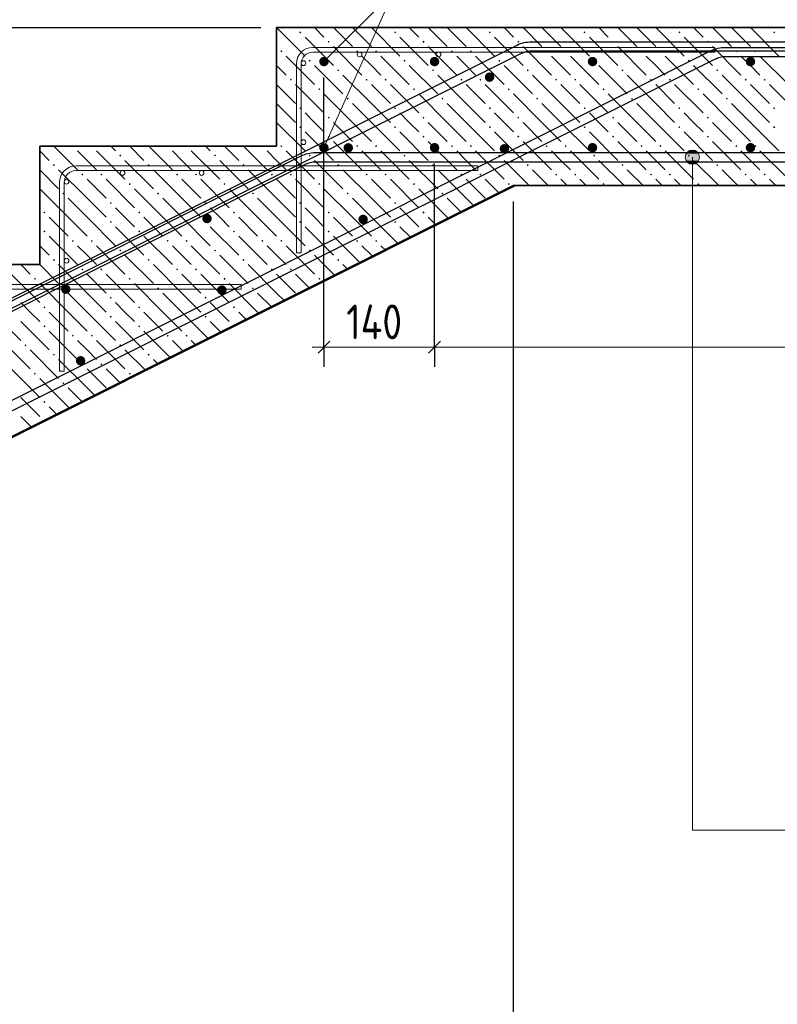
# Model space of a CAD drawing. Header units: millimetres. Extents: x 0 to 21000, y -5 to 14850.
# Tile 18 of 24: x 13835 to 16233, y 9980 to 13096. Entities that reach past the tile are written whole.
import ezdxf

# ---------------------------------------------------------------- set-up
doc = ezdxf.new("R2010")
doc.units = ezdxf.units.MM
doc.layers.add('ЖБ Лестница', color=7, linetype='Continuous', lineweight=25, true_color=0xe0e0ff)
for name, color, linetype, lineweight in [('Лестница', 7, 'Continuous', 25), ('Обрамление П-обр. равн.', 7, 'Continuous', 25), ('Обрамление проемов стержнями', 7, 'Continuous', 25), ('Позиционная метка линия выноска', 7, 'Continuous', 13), ('Размерная линия_ общее', 7, 'Continuous', 13), ('Фоновоя арматура Х1', 7, 'Continuous', 25)]:
    doc.layers.add(name, color=color, linetype=linetype, lineweight=lineweight)
doc.styles.add('ISOCPEUR', font='txt')

msp = doc.modelspace()

# ---------------------------------------------------------------- hatches: boundary and pattern name
at = {"linetype": 'Continuous', "lineweight": 25, "transparency": 33554687}
for points in [[(14812.8, 12963.4), (14811.6, 12969.2), (14808.4, 12974), (14803.5, 12977.3), (14797.8, 12978.4), (14792, 12977.3), (14787.2, 12974), (14783.9, 12969.2), (14782.8, 12963.4), (14783.9, 12957.7), (14787.2, 12952.8), (14792, 12949.6), (14797.8, 12948.4), (14803.5, 12949.6), (14808.4, 12952.8), (14811.6, 12957.7)], [(14812.8, 12690.4), (14811.6, 12696.2), (14808.4, 12701.1), (14803.5, 12704.3), (14797.8, 12705.4), (14792, 12704.3), (14787.2, 12701.1), (14783.9, 12696.2), (14782.8, 12690.4), (14783.9, 12684.7), (14787.2, 12679.8), (14792, 12676.6), (14797.8, 12675.4), (14803.5, 12676.6), (14808.4, 12679.8), (14811.6, 12684.7)]]:
    msp.add_hatch(color=7, dxfattribs=at).paths.add_polyline_path(points)
at = {"layer": 'ЖБ Лестница', "linetype": 'Continuous', "lineweight": 18, "transparency": 33554687}
for points in [[(14719.7, 13055.9), (14722.9, 13059.2), (14726.2, 13055.9), (14722.9, 13052.7)], [(15019.7, 13055.9), (15022.9, 13059.2), (15026.2, 13055.9), (15022.9, 13052.7)], [(15319.7, 13055.9), (15322.9, 13059.2), (15326.2, 13055.9), (15322.9, 13052.7)], [(15619.7, 13055.9), (15622.9, 13059.2), (15626.2, 13055.9), (15622.9, 13052.7)], [(15919.7, 13055.9), (15922.9, 13059.2), (15926.2, 13055.9), (15922.9, 13052.7)], [(16219.7, 13055.9), (16222.9, 13059.2), (16226.2, 13055.9), (16222.9, 13052.7)], [(14809.7, 13025.9), (14812.9, 13029.2), (14816.2, 13025.9), (14812.9, 13022.7)], [(15109.7, 13025.9), (15112.9, 13029.2), (15116.2, 13025.9), (15112.9, 13022.7)], [(15409.7, 13025.9), (15412.9, 13029.2), (15416.2, 13025.9), (15412.9, 13022.7)], [(15709.7, 13025.9), (15712.9, 13029.2), (15716.2, 13025.9), (15712.9, 13022.7)], [(16009.7, 13025.9), (16012.9, 13029.2), (16016.2, 13025.9), (16012.9, 13022.7)], [(14659.7, 12995.9), (14662.9, 12999.2), (14666.2, 12995.9), (14662.9, 12992.7)], [(14899.7, 12995.9), (14902.9, 12999.2), (14906.2, 12995.9), (14902.9, 12992.7)], [(14959.7, 12995.9), (14962.9, 12999.2), (14966.2, 12995.9), (14962.9, 12992.7)], [(15199.7, 12995.9), (15202.9, 12999.2), (15206.2, 12995.9), (15202.9, 12992.7)], [(15259.7, 12995.9), (15262.9, 12999.2), (15266.2, 12995.9), (15262.9, 12992.7)], [(15499.7, 12995.9), (15502.9, 12999.2), (15506.2, 12995.9), (15502.9, 12992.7)], [(15559.7, 12995.9), (15562.9, 12999.2), (15566.2, 12995.9), (15562.9, 12992.7)], [(15799.7, 12995.9), (15802.9, 12999.2), (15806.2, 12995.9), (15802.9, 12992.7)], [(15859.7, 12995.9), (15862.9, 12999.2), (15866.2, 12995.9), (15862.9, 12992.7)], [(16099.7, 12995.9), (16102.9, 12999.2), (16106.2, 12995.9), (16102.9, 12992.7)], [(16159.7, 12995.9), (16162.9, 12999.2), (16166.2, 12995.9), (16162.9, 12992.7)], [(14749.7, 12965.9), (14752.9, 12969.2), (14756.2, 12965.9), (14752.9, 12962.7)], [(15049.7, 12965.9), (15052.9, 12969.2), (15056.2, 12965.9), (15052.9, 12962.7)], [(15349.7, 12965.9), (15352.9, 12969.2), (15356.2, 12965.9), (15352.9, 12962.7)], [(15649.7, 12965.9), (15652.9, 12969.2), (15656.2, 12965.9), (15652.9, 12962.7)], [(15949.7, 12965.9), (15952.9, 12969.2), (15956.2, 12965.9), (15952.9, 12962.7)], [(14839.7, 12935.9), (14842.9, 12939.2), (14846.2, 12935.9), (14842.9, 12932.7)], [(15139.7, 12935.9), (15142.9, 12939.2), (15146.2, 12935.9), (15142.9, 12932.7)], [(15439.7, 12935.9), (15442.9, 12939.2), (15446.2, 12935.9), (15442.9, 12932.7)], [(15739.7, 12935.9), (15742.9, 12939.2), (15746.2, 12935.9), (15742.9, 12932.7)], [(16039.7, 12935.9), (16042.9, 12939.2), (16046.2, 12935.9), (16042.9, 12932.7)], [(14689.7, 12905.9), (14692.9, 12909.2), (14696.2, 12905.9), (14692.9, 12902.7)], [(14929.7, 12905.9), (14932.9, 12909.2), (14936.2, 12905.9), (14932.9, 12902.7)], [(14989.7, 12905.9), (14992.9, 12909.2), (14996.2, 12905.9), (14992.9, 12902.7)], [(15229.7, 12905.9), (15232.9, 12909.2), (15236.2, 12905.9), (15232.9, 12902.7)], [(15289.7, 12905.9), (15292.9, 12909.2), (15296.2, 12905.9), (15292.9, 12902.7)], [(15529.7, 12905.9), (15532.9, 12909.2), (15536.2, 12905.9), (15532.9, 12902.7)], [(15589.7, 12905.9), (15592.9, 12909.2), (15596.2, 12905.9), (15592.9, 12902.7)], [(15829.7, 12905.9), (15832.9, 12909.2), (15836.2, 12905.9), (15832.9, 12902.7)], [(15889.7, 12905.9), (15892.9, 12909.2), (15896.2, 12905.9), (15892.9, 12902.7)], [(16129.7, 12905.9), (16132.9, 12909.2), (16136.2, 12905.9), (16132.9, 12902.7)], [(16189.7, 12905.9), (16192.9, 12909.2), (16196.2, 12905.9), (16192.9, 12902.7)], [(14779.7, 12875.9), (14782.9, 12879.2), (14786.2, 12875.9), (14782.9, 12872.7)], [(15079.7, 12875.9), (15082.9, 12879.2), (15086.2, 12875.9), (15082.9, 12872.7)], [(15379.7, 12875.9), (15382.9, 12879.2), (15386.2, 12875.9), (15382.9, 12872.7)], [(15679.7, 12875.9), (15682.9, 12879.2), (15686.2, 12875.9), (15682.9, 12872.7)], [(15979.7, 12875.9), (15982.9, 12879.2), (15986.2, 12875.9), (15982.9, 12872.7)], [(14869.7, 12845.9), (14872.9, 12849.2), (14876.2, 12845.9), (14872.9, 12842.7)], [(15169.7, 12845.9), (15172.9, 12849.2), (15176.2, 12845.9), (15172.9, 12842.7)], [(15469.7, 12845.9), (15472.9, 12849.2), (15476.2, 12845.9), (15472.9, 12842.7)], [(15769.7, 12845.9), (15772.9, 12849.2), (15776.2, 12845.9), (15772.9, 12842.7)], [(16069.7, 12845.9), (16072.9, 12849.2), (16076.2, 12845.9), (16072.9, 12842.7)], [(14719.7, 12815.9), (14722.9, 12819.2), (14726.2, 12815.9), (14722.9, 12812.7)], [(15019.7, 12815.9), (15022.9, 12819.2), (15026.2, 12815.9), (15022.9, 12812.7)], [(15319.7, 12815.9), (15322.9, 12819.2), (15326.2, 12815.9), (15322.9, 12812.7)], [(15619.7, 12815.9), (15622.9, 12819.2), (15626.2, 12815.9), (15622.9, 12812.7)], [(15919.7, 12815.9), (15922.9, 12819.2), (15926.2, 12815.9), (15922.9, 12812.7)], [(16219.7, 12815.9), (16222.9, 12819.2), (16226.2, 12815.9), (16222.9, 12812.7)], [(14809.7, 12785.9), (14812.9, 12789.2), (14816.2, 12785.9), (14812.9, 12782.7)], [(15109.7, 12785.9), (15112.9, 12789.2), (15116.2, 12785.9), (15112.9, 12782.7)], [(15409.7, 12785.9), (15412.9, 12789.2), (15416.2, 12785.9), (15412.9, 12782.7)], [(15709.7, 12785.9), (15712.9, 12789.2), (15716.2, 12785.9), (15712.9, 12782.7)], [(16009.7, 12785.9), (16012.9, 12789.2), (16016.2, 12785.9), (16012.9, 12782.7)], [(14719.7, 12755.9), (14722.9, 12759.2), (14726.2, 12755.9), (14722.9, 12752.7)], [(15019.7, 12755.9), (15022.9, 12759.2), (15026.2, 12755.9), (15022.9, 12752.7)], [(15319.7, 12755.9), (15322.9, 12759.2), (15326.2, 12755.9), (15322.9, 12752.7)], [(15619.7, 12755.9), (15622.9, 12759.2), (15626.2, 12755.9), (15622.9, 12752.7)], [(15919.7, 12755.9), (15922.9, 12759.2), (15926.2, 12755.9), (15922.9, 12752.7)], [(16219.7, 12755.9), (16222.9, 12759.2), (16226.2, 12755.9), (16222.9, 12752.7)], [(14809.7, 12725.9), (14812.9, 12729.2), (14816.2, 12725.9), (14812.9, 12722.7)], [(15109.7, 12725.9), (15112.9, 12729.2), (15116.2, 12725.9), (15112.9, 12722.7)], [(15409.7, 12725.9), (15412.9, 12729.2), (15416.2, 12725.9), (15412.9, 12722.7)], [(15709.7, 12725.9), (15712.9, 12729.2), (15716.2, 12725.9), (15712.9, 12722.7)], [(16009.7, 12725.9), (16012.9, 12729.2), (16016.2, 12725.9), (16012.9, 12722.7)], [(13999.7, 12695.9), (14006.2, 12695.9), (14002.9, 12692.7)], [(14059.7, 12695.9), (14066.2, 12695.9), (14062.9, 12692.7)], [(14299.7, 12695.9), (14306.2, 12695.9), (14302.9, 12692.7)], [(14359.7, 12695.9), (14366.2, 12695.9), (14362.9, 12692.7)], [(14599.7, 12695.9), (14606.2, 12695.9), (14602.9, 12692.7)], [(14659.7, 12695.9), (14662.9, 12699.2), (14666.2, 12695.9), (14662.9, 12692.7)], [(14899.7, 12695.9), (14902.9, 12699.2), (14906.2, 12695.9), (14902.9, 12692.7)], [(14959.7, 12695.9), (14962.9, 12699.2), (14966.2, 12695.9), (14962.9, 12692.7)], [(15199.7, 12695.9), (15202.9, 12699.2), (15206.2, 12695.9), (15202.9, 12692.7)], [(15259.7, 12695.9), (15262.9, 12699.2), (15266.2, 12695.9), (15262.9, 12692.7)], [(15499.7, 12695.9), (15502.9, 12699.2), (15506.2, 12695.9), (15502.9, 12692.7)], [(15559.7, 12695.9), (15562.9, 12699.2), (15566.2, 12695.9), (15562.9, 12692.7)], [(15799.7, 12695.9), (15802.9, 12699.2), (15806.2, 12695.9), (15802.9, 12692.7)], [(15859.7, 12695.9), (15862.9, 12699.2), (15866.2, 12695.9), (15862.9, 12692.7)], [(16099.7, 12695.9), (16102.9, 12699.2), (16106.2, 12695.9), (16102.9, 12692.7)], [(16159.7, 12695.9), (16162.9, 12699.2), (16166.2, 12695.9), (16162.9, 12692.7)], [(14149.7, 12665.9), (14152.9, 12669.2), (14156.2, 12665.9), (14152.9, 12662.7)], [(14449.7, 12665.9), (14452.9, 12669.2), (14456.2, 12665.9), (14452.9, 12662.7)], [(14749.7, 12665.9), (14752.9, 12669.2), (14756.2, 12665.9), (14752.9, 12662.7)], [(15049.7, 12665.9), (15052.9, 12669.2), (15056.2, 12665.9), (15052.9, 12662.7)], [(15349.7, 12665.9), (15352.9, 12669.2), (15356.2, 12665.9), (15352.9, 12662.7)], [(15649.7, 12665.9), (15652.9, 12669.2), (15656.2, 12665.9), (15652.9, 12662.7)], [(15949.7, 12665.9), (15952.9, 12669.2), (15956.2, 12665.9), (15952.9, 12662.7)], [(13939.7, 12635.9), (13942.9, 12639.2), (13946.2, 12635.9), (13942.9, 12632.7)], [(14239.7, 12635.9), (14242.9, 12639.2), (14246.2, 12635.9), (14242.9, 12632.7)], [(14539.7, 12635.9), (14542.9, 12639.2), (14546.2, 12635.9), (14542.9, 12632.7)], [(14839.7, 12635.9), (14842.9, 12639.2), (14846.2, 12635.9), (14842.9, 12632.7)], [(15139.7, 12635.9), (15142.9, 12639.2), (15146.2, 12635.9), (15142.9, 12632.7)], [(15439.7, 12635.9), (15442.9, 12639.2), (15446.2, 12635.9), (15442.9, 12632.7)], [(15739.7, 12635.9), (15742.9, 12639.2), (15746.2, 12635.9), (15742.9, 12632.7)], [(16039.7, 12635.9), (16042.9, 12639.2), (16046.2, 12635.9), (16042.9, 12632.7)], [(14029.7, 12605.9), (14032.9, 12609.2), (14036.2, 12605.9), (14032.9, 12602.7)], [(14089.7, 12605.9), (14092.9, 12609.2), (14096.2, 12605.9), (14092.9, 12602.7)], [(14329.7, 12605.9), (14332.9, 12609.2), (14336.2, 12605.9), (14332.9, 12602.7)], [(14389.7, 12605.9), (14392.9, 12609.2), (14396.2, 12605.9), (14392.9, 12602.7)], [(14629.7, 12605.9), (14632.9, 12609.2), (14636.2, 12605.9), (14632.9, 12602.7)], [(14689.7, 12605.9), (14692.9, 12609.2), (14696.2, 12605.9), (14692.9, 12602.7)], [(14929.7, 12605.9), (14932.9, 12609.2), (14936.2, 12605.9), (14932.9, 12602.7)], [(14989.7, 12605.9), (14992.9, 12609.2), (14996.2, 12605.9), (14992.9, 12602.7)], [(15229.7, 12605.9), (15232.9, 12609.2), (15236.2, 12605.9), (15232.9, 12602.7)], [(15289.7, 12605.9), (15292.9, 12609.2), (15296.2, 12605.9), (15292.9, 12602.7)], [(15529.7, 12605.9), (15532.9, 12609.2), (15536.2, 12605.9), (15532.9, 12602.7)], [(15589.7, 12605.9), (15592.9, 12609.2), (15596.2, 12605.9), (15592.9, 12602.7)], [(15829.7, 12605.9), (15832.9, 12609.2), (15836.2, 12605.9), (15832.9, 12602.7)], [(15889.7, 12605.9), (15892.9, 12609.2), (15896.2, 12605.9), (15892.9, 12602.7)], [(16129.7, 12605.9), (16132.9, 12609.2), (16136.2, 12605.9), (16132.9, 12602.7)], [(16189.7, 12605.9), (16192.9, 12609.2), (16196.2, 12605.9), (16192.9, 12602.7)], [(14179.7, 12575.9), (14182.9, 12579.2), (14186.2, 12575.9), (14182.9, 12572.7)], [(14479.7, 12575.9), (14482.9, 12579.2), (14486.2, 12575.9), (14482.9, 12572.7)], [(14779.7, 12575.9), (14782.9, 12579.2), (14786.2, 12575.9), (14782.9, 12572.7)], [(15079.7, 12575.9), (15082.9, 12579.2), (15086.2, 12575.9), (15082.9, 12572.7)], [(15379.7, 12575.9), (15382.9, 12579.2), (15386.2, 12575.9), (15382.9, 12572.7)], [(15679.7, 12575.9), (15682.9, 12579.2), (15686.2, 12575.9), (15682.9, 12572.7)], [(15979.7, 12575.9), (15982.9, 12579.2), (15986.2, 12575.9), (15982.9, 12572.7)], [(13969.7, 12545.9), (13972.9, 12549.2), (13976.2, 12545.9), (13972.9, 12542.7)], [(14269.7, 12545.9), (14272.9, 12549.2), (14276.2, 12545.9), (14272.9, 12542.7)], [(14569.7, 12545.9), (14572.9, 12549.2), (14576.2, 12545.9), (14572.9, 12542.7)], [(14869.7, 12545.9), (14872.9, 12549.2), (14876.2, 12545.9), (14872.9, 12542.7)], [(15169.7, 12545.9), (15172.9, 12549.2), (15176.2, 12545.9), (15172.9, 12542.7)], [(14119.7, 12515.9), (14122.9, 12519.2), (14126.2, 12515.9), (14122.9, 12512.7)], [(14419.7, 12515.9), (14422.9, 12519.2), (14426.2, 12515.9), (14422.9, 12512.7)], [(14719.7, 12515.9), (14722.9, 12519.2), (14726.2, 12515.9), (14722.9, 12512.7)], [(15019.7, 12515.9), (15022.9, 12519.2), (15026.2, 12515.9), (15022.9, 12512.7)], [(13909.7, 12485.9), (13912.9, 12489.2), (13916.2, 12485.9), (13912.9, 12482.7)], [(14209.7, 12485.9), (14212.9, 12489.2), (14216.2, 12485.9), (14212.9, 12482.7)], [(14509.7, 12485.9), (14512.9, 12489.2), (14516.2, 12485.9), (14512.9, 12482.7)], [(14809.7, 12485.9), (14812.9, 12489.2), (14816.2, 12485.9), (14812.9, 12482.7)], [(15109.7, 12485.9), (15112.9, 12489.2), (15116.2, 12485.9), (15112.9, 12482.7)], [(14119.7, 12455.9), (14122.9, 12459.2), (14126.2, 12455.9), (14122.9, 12452.7)], [(14419.7, 12455.9), (14422.9, 12459.2), (14426.2, 12455.9), (14422.9, 12452.7)], [(14719.7, 12455.9), (14722.9, 12459.2), (14726.2, 12455.9), (14722.9, 12452.7)], [(15019.7, 12455.9), (15022.9, 12459.2), (15026.2, 12455.9), (15022.9, 12452.7)], [(13909.7, 12425.9), (13912.9, 12429.2), (13916.2, 12425.9), (13912.9, 12422.7)], [(14209.7, 12425.9), (14212.9, 12429.2), (14216.2, 12425.9), (14212.9, 12422.7)], [(14509.7, 12425.9), (14512.9, 12429.2), (14516.2, 12425.9), (14512.9, 12422.7)], [(14809.7, 12425.9), (14812.9, 12429.2), (14816.2, 12425.9), (14812.9, 12422.7)], [(15111.4, 12427.7), (15112.9, 12429.2), (15113.4, 12428.7)], [(13999.7, 12395.9), (14002.9, 12399.2), (14006.2, 12395.9), (14002.9, 12392.7)], [(14059.7, 12395.9), (14062.9, 12399.2), (14066.2, 12395.9), (14062.9, 12392.7)], [(14149.7, 12365.9), (14152.9, 12369.2), (14156.2, 12365.9), (14152.9, 12362.7)], [(14299.7, 12395.9), (14302.9, 12399.2), (14306.2, 12395.9), (14302.9, 12392.7)], [(14359.7, 12395.9), (14362.9, 12399.2), (14366.2, 12395.9), (14362.9, 12392.7)], [(14449.7, 12365.9), (14452.9, 12369.2), (14456.2, 12365.9), (14452.9, 12362.7)], [(14599.7, 12395.9), (14602.9, 12399.2), (14606.2, 12395.9), (14602.9, 12392.7)], [(14659.7, 12395.9), (14662.9, 12399.2), (14666.2, 12395.9), (14662.9, 12392.7)], [(14749.7, 12365.9), (14752.9, 12369.2), (14756.2, 12365.9), (14752.9, 12362.7)], [(14899.7, 12395.9), (14902.9, 12399.2), (14906.2, 12395.9), (14902.9, 12392.7)], [(14959.7, 12395.9), (14962.9, 12399.2), (14966.2, 12395.9), (14962.9, 12392.7)], [(13939.7, 12335.9), (13942.9, 12339.2), (13946.2, 12335.9), (13942.9, 12332.7)], [(14239.7, 12335.9), (14242.9, 12339.2), (14246.2, 12335.9), (14242.9, 12332.7)], [(14539.7, 12335.9), (14542.9, 12339.2), (14546.2, 12335.9), (14542.9, 12332.7)], [(14839.7, 12335.9), (14842.9, 12339.2), (14846.2, 12335.9), (14842.9, 12332.7)], [(14029.7, 12305.9), (14032.9, 12309.2), (14036.2, 12305.9), (14032.9, 12302.7)], [(14089.7, 12305.9), (14092.9, 12309.2), (14096.2, 12305.9), (14092.9, 12302.7)], [(14329.7, 12305.9), (14332.9, 12309.2), (14336.2, 12305.9), (14332.9, 12302.7)], [(14389.7, 12305.9), (14392.9, 12309.2), (14396.2, 12305.9), (14392.9, 12302.7)], [(14629.7, 12305.9), (14632.9, 12309.2), (14636.2, 12305.9), (14632.9, 12302.7)], [(14689.7, 12305.9), (14692.9, 12309.2), (14696.2, 12305.9), (14692.9, 12302.7)], [(13879.7, 12275.9), (13882.9, 12279.2), (13886.2, 12275.9), (13882.9, 12272.7)], [(14179.7, 12275.9), (14182.9, 12279.2), (14186.2, 12275.9), (14182.9, 12272.7)], [(14479.7, 12275.9), (14482.9, 12279.2), (14486.2, 12275.9), (14482.9, 12272.7)], [(14779.7, 12275.9), (14782.9, 12279.2), (14786.2, 12275.9), (14782.9, 12272.7)], [(13969.7, 12245.9), (13972.9, 12249.2), (13976.2, 12245.9), (13972.9, 12242.7)], [(14269.7, 12245.9), (14272.9, 12249.2), (14276.2, 12245.9), (14272.9, 12242.7)], [(14569.7, 12245.9), (14572.9, 12249.2), (14576.2, 12245.9), (14572.9, 12242.7)], [(14119.7, 12215.9), (14122.9, 12219.2), (14126.2, 12215.9), (14122.9, 12212.7)], [(14419.7, 12215.9), (14422.9, 12219.2), (14426.2, 12215.9), (14422.9, 12212.7)], [(13909.7, 12185.9), (13912.9, 12189.2), (13916.2, 12185.9), (13912.9, 12182.7)], [(14209.7, 12185.9), (14212.9, 12189.2), (14216.2, 12185.9), (14212.9, 12182.7)], [(14509.7, 12185.9), (14512.9, 12189.2), (14516.2, 12185.9), (14512.9, 12182.7)], [(14119.7, 12155.9), (14122.9, 12159.2), (14126.2, 12155.9), (14122.9, 12152.7)], [(14419.7, 12155.9), (14422.9, 12159.2), (14426.2, 12155.9), (14422.9, 12152.7)], [(13909.7, 12125.9), (13912.9, 12129.2), (13916.2, 12125.9), (13912.9, 12122.7)], [(14209.7, 12125.9), (14212.9, 12129.2), (14216.2, 12125.9), (14212.9, 12122.7)], [(14511.4, 12127.7), (14512.9, 12129.2), (14513.4, 12128.7)], [(13999.7, 12095.9), (14002.9, 12099.2), (14006.2, 12095.9), (14002.9, 12092.7)], [(14059.7, 12095.9), (14062.9, 12099.2), (14066.2, 12095.9), (14062.9, 12092.7)], [(14299.7, 12095.9), (14302.9, 12099.2), (14306.2, 12095.9), (14302.9, 12092.7)], [(14359.7, 12095.9), (14362.9, 12099.2), (14366.2, 12095.9), (14362.9, 12092.7)], [(13849.7, 12065.9), (13852.9, 12069.2), (13856.2, 12065.9), (13852.9, 12062.7)], [(14149.7, 12065.9), (14152.9, 12069.2), (14156.2, 12065.9), (14152.9, 12062.7)], [(13939.7, 12035.9), (13942.9, 12039.2), (13946.2, 12035.9), (13942.9, 12032.7)], [(14239.7, 12035.9), (14242.9, 12039.2), (14246.2, 12035.9), (14242.9, 12032.7)], [(14029.7, 12005.9), (14032.9, 12009.2), (14036.2, 12005.9), (14032.9, 12002.7)], [(14089.7, 12005.9), (14092.9, 12009.2), (14096.2, 12005.9), (14092.9, 12002.7)], [(13879.7, 11975.9), (13882.9, 11979.2), (13886.2, 11975.9), (13882.9, 11972.7)], [(14179.7, 11975.9), (14182.9, 11979.2), (14186.2, 11975.9), (14182.9, 11972.7)], [(13969.7, 11945.9), (13972.9, 11949.2), (13976.2, 11945.9), (13972.9, 11942.7)], [(13909.7, 11885.9), (13912.9, 11889.2), (13916.2, 11885.9), (13912.9, 11882.7)], [(13911.4, 11827.7), (13912.9, 11829.2), (13913.4, 11828.7)]]:
    msp.add_hatch(color=7, dxfattribs=at).paths.add_polyline_path(points, flags=16)
at = {"layer": 'Позиционная метка линия выноска', "linetype": 'Continuous', "lineweight": 13, "transparency": 33554687}
for points in [[(15944.6, 12672.2), (15983.3, 12672.2), (15975.2, 12680.3)], [(15944.6, 12672.2), (15975.2, 12680.3), (15952.7, 12680.3)], [(15952.7, 12680.3), (15975.2, 12680.3), (15964, 12683.4)], [(15941.5, 12660.9), (15986.5, 12660.9), (15983.3, 12672.2)], [(15941.5, 12660.9), (15983.3, 12672.2), (15944.6, 12672.2)], [(15944.6, 12649.7), (15986.5, 12660.9), (15941.5, 12660.9)], [(15944.6, 12649.7), (15983.3, 12649.7), (15986.5, 12660.9)], [(15952.7, 12641.6), (15983.3, 12649.7), (15944.6, 12649.7)], [(15952.7, 12641.6), (15975.2, 12641.6), (15983.3, 12649.7)], [(15975.2, 12641.6), (15952.7, 12641.6), (15964, 12638.4)]]:
    msp.add_hatch(color=7, dxfattribs=at).paths.add_polyline_path(points)
at = {"layer": 'Фоновоя арматура Х1', "linetype": 'Continuous', "lineweight": 35, "transparency": 33554687}
for points in [[(15162.9, 12963.4), (15161.8, 12969.2), (15158.5, 12974), (15153.7, 12977.3), (15147.9, 12978.4), (15142.2, 12977.3), (15137.3, 12974), (15134.1, 12969.2), (15132.9, 12963.4), (15134.1, 12957.7), (15137.3, 12952.8), (15142.2, 12949.6), (15147.9, 12948.4), (15153.7, 12949.6), (15158.5, 12952.8), (15161.8, 12957.7)], [(15662.9, 12963.4), (15661.8, 12969.2), (15658.5, 12974), (15653.7, 12977.3), (15647.9, 12978.4), (15642.2, 12977.3), (15637.3, 12974), (15634.1, 12969.2), (15632.9, 12963.4), (15634.1, 12957.7), (15637.3, 12952.8), (15642.2, 12949.6), (15647.9, 12948.4), (15653.7, 12949.6), (15658.5, 12952.8), (15661.8, 12957.7)], [(16162.9, 12963.4), (16161.8, 12969.2), (16158.5, 12974), (16153.7, 12977.3), (16147.9, 12978.4), (16142.2, 12977.3), (16137.3, 12974), (16134.1, 12969.2), (16132.9, 12963.4), (16134.1, 12957.7), (16137.3, 12952.8), (16142.2, 12949.6), (16147.9, 12948.4), (16153.7, 12949.6), (16158.5, 12952.8), (16161.8, 12957.7)], [(15337, 12914.1), (15335.9, 12919.8), (15332.6, 12924.7), (15327.8, 12927.9), (15322, 12929.1), (15316.3, 12927.9), (15311.4, 12924.7), (15308.2, 12919.8), (15307, 12914.1), (15308.2, 12908.3), (15311.4, 12903.4), (15316.3, 12900.2), (15322, 12899.1), (15327.8, 12900.2), (15332.6, 12903.4), (15335.9, 12908.3)], [(14889.8, 12690.4), (14888.7, 12696.2), (14885.4, 12701.1), (14880.6, 12704.3), (14874.8, 12705.4), (14869.1, 12704.3), (14864.2, 12701.1), (14861, 12696.2), (14859.8, 12690.4), (14861, 12684.7), (14864.2, 12679.8), (14869.1, 12676.6), (14874.8, 12675.4), (14880.6, 12676.6), (14885.4, 12679.8), (14888.7, 12684.7)], [(15162.9, 12690.9), (15161.8, 12696.7), (15158.5, 12701.6), (15153.7, 12704.8), (15147.9, 12705.9), (15142.2, 12704.8), (15137.3, 12701.6), (15134.1, 12696.7), (15132.9, 12690.9), (15134.1, 12685.2), (15137.3, 12680.3), (15142.2, 12677.1), (15147.9, 12675.9), (15153.7, 12677.1), (15158.5, 12680.3), (15161.8, 12685.2)], [(15384.1, 12687.6), (15382.9, 12693.3), (15379.7, 12698.2), (15374.8, 12701.4), (15369.1, 12702.6), (15363.3, 12701.4), (15358.4, 12698.2), (15355.2, 12693.3), (15354.1, 12687.6), (15355.2, 12681.8), (15358.4, 12677), (15363.3, 12673.7), (15369.1, 12672.6), (15374.8, 12673.7), (15379.7, 12677), (15382.9, 12681.8)], [(15662.9, 12690.9), (15661.8, 12696.7), (15658.5, 12701.6), (15653.7, 12704.8), (15647.9, 12705.9), (15642.2, 12704.8), (15637.3, 12701.6), (15634.1, 12696.7), (15632.9, 12690.9), (15634.1, 12685.2), (15637.3, 12680.3), (15642.2, 12677.1), (15647.9, 12675.9), (15653.7, 12677.1), (15658.5, 12680.3), (15661.8, 12685.2)], [(16162.9, 12690.9), (16161.8, 12696.7), (16158.5, 12701.6), (16153.7, 12704.8), (16147.9, 12705.9), (16142.2, 12704.8), (16137.3, 12701.6), (16134.1, 12696.7), (16132.9, 12690.9), (16134.1, 12685.2), (16137.3, 12680.3), (16142.2, 12677.1), (16147.9, 12675.9), (16153.7, 12677.1), (16158.5, 12680.3), (16161.8, 12685.2)], [(14442.6, 12466.8), (14441.5, 12472.6), (14438.2, 12477.4), (14433.4, 12480.7), (14427.6, 12481.8), (14421.9, 12480.7), (14417, 12477.4), (14413.8, 12472.6), (14412.6, 12466.8), (14413.8, 12461.1), (14417, 12456.2), (14421.9, 12453), (14427.6, 12451.8), (14433.4, 12453), (14438.2, 12456.2), (14441.5, 12461.1)], [(14936.8, 12464), (14935.7, 12469.7), (14932.4, 12474.6), (14927.6, 12477.8), (14921.8, 12479), (14916.1, 12477.8), (14911.2, 12474.6), (14908, 12469.7), (14906.8, 12464), (14908, 12458.2), (14911.2, 12453.3), (14916.1, 12450.1), (14921.8, 12449), (14927.6, 12450.1), (14932.4, 12453.3), (14935.7, 12458.2)], [(13995.4, 12243.2), (13994.3, 12249), (13991, 12253.8), (13986.1, 12257.1), (13980.4, 12258.2), (13974.7, 12257.1), (13969.8, 12253.8), (13966.5, 12249), (13965.4, 12243.2), (13966.5, 12237.5), (13969.8, 12232.6), (13974.7, 12229.4), (13980.4, 12228.2), (13986.1, 12229.4), (13991, 12232.6), (13994.3, 12237.5)], [(14489.6, 12240.3), (14488.5, 12246.1), (14485.2, 12251), (14480.4, 12254.2), (14474.6, 12255.3), (14468.9, 12254.2), (14464, 12251), (14460.8, 12246.1), (14459.6, 12240.3), (14460.8, 12234.6), (14464, 12229.7), (14468.9, 12226.5), (14474.6, 12225.3), (14480.4, 12226.5), (14485.2, 12229.7), (14488.5, 12234.6)], [(14042.4, 12016.7), (14041.3, 12022.5), (14038, 12027.3), (14033.2, 12030.6), (14027.4, 12031.7), (14021.7, 12030.6), (14016.8, 12027.3), (14013.6, 12022.5), (14012.4, 12016.7), (14013.6, 12011), (14016.8, 12006.1), (14021.7, 12002.9), (14027.4, 12001.7), (14033.2, 12002.9), (14038, 12006.1), (14041.3, 12011)]]:
    msp.add_hatch(color=7, dxfattribs=at).paths.add_polyline_path(points)

# ---------------------------------------------------------------- linework, layer by layer
at = {"color": 7, "linetype": 'Continuous', "lineweight": 25, "transparency": 33554687}
for points in [[(5779.8, 8200.9), (15409.5, 13015.7), (15414.6, 13018), (15420, 13020.1), (15425.5, 13021.9), (15431, 13023.3), (15436.6, 13024.5), (15442.3, 13025.3), (15448, 13025.9), (15453.7, 13026.1), (18728.1, 13026.1), (18728.1, 12996.1)], [(18728.1, 12996.1), (15454.3, 12996.1), (15450.1, 12995.9), (15446, 12995.6), (15441.9, 12994.9), (15437.9, 12994.1), (15434, 12993.1), (15430, 12991.8), (15426.2, 12990.3), (15422.4, 12988.6), (5792.7, 8173.8)], [(6394.4, 8183.5), (16023.5, 12998), (16028.6, 13000.3), (16034, 13002.4), (16039.5, 13004.2), (16045, 13005.6), (16050.6, 13006.8), (16056.3, 13007.7), (16062.1, 13008.2), (16067.7, 13008.4), (17297.9, 13008.4), (17297.9, 12978.4), (16068.3, 12978.4), (16064.1, 12978.3), (16060, 12977.9), (16055.9, 12977.3), (16051.9, 12976.4), (16048, 12975.4), (16044, 12974.1), (16040.2, 12972.6), (16036.4, 12970.9), (6407.3, 8156.4)]]:
    msp.add_lwpolyline(points, dxfattribs=at)
at = {"layer": 'ЖБ Лестница', "color": 7, "linetype": 'Continuous', "lineweight": 35, "transparency": 33554687}
for p, q in [((14647.9, 13070.9), (14647.9, 12695.9)), ((18772.9, 13070.9), (14647.9, 13070.9)), ((13897.9, 12695.9), (13897.9, 12320.9)), ((14647.9, 12695.9), (13897.9, 12695.9)), ((6397.9, 8070.9), (15397.9, 12570.9)), ((15397.9, 12570.9), (18772.9, 12570.9)), ((13897.9, 12320.9), (13147.9, 12320.9))]:
    msp.add_line(p, q, dxfattribs=at)
at = {"layer": 'ЖБ Лестница', "color": 9, "linetype": 'Continuous', "lineweight": 18, "true_color": 0xc7c7c7, "transparency": 33554687}
for p, q in [((14797.9, 13040.9), (14767.9, 13070.9)), ((14827.9, 13070.9), (14887.9, 13010.9)), ((14887.9, 13070.9), (14947.9, 13010.9)), ((14947.9, 13070.9), (15037.9, 12980.9)), ((15097.9, 13040.9), (15067.9, 13070.9)), ((15127.9, 13070.9), (15187.9, 13010.9)), ((15187.9, 13070.9), (15247.9, 13010.9)), ((15247.9, 13070.9), (15337.9, 12980.9)), ((15397.9, 13040.9), (15367.9, 13070.9)), ((15427.9, 13070.9), (15487.9, 13010.9)), ((15487.9, 13070.9), (15547.9, 13010.9)), ((15547.9, 13070.9), (15637.9, 12980.9)), ((15697.9, 13040.9), (15667.9, 13070.9)), ((15727.9, 13070.9), (15787.9, 13010.9)), ((15787.9, 13070.9), (15847.9, 13010.9)), ((15847.9, 13070.9), (15937.9, 12980.9)), ((15997.9, 13040.9), (15967.9, 13070.9)), ((16027.9, 13070.9), (16087.9, 13010.9)), ((16087.9, 13070.9), (16147.9, 13010.9)), ((16147.9, 13070.9), (16237.9, 12980.9)), ((14737.9, 13040.9), (14827.9, 12950.9)), ((15037.9, 13040.9), (15127.9, 12950.9)), ((15337.9, 13040.9), (15427.9, 12950.9)), ((15637.9, 13040.9), (15727.9, 12950.9)), ((15937.9, 13040.9), (16027.9, 12950.9)), ((14827.9, 13010.9), (14917.9, 12920.9)), ((15127.9, 13010.9), (15217.9, 12920.9)), ((15427.9, 13010.9), (15517.9, 12920.9)), ((15727.9, 13010.9), (15817.9, 12920.9)), ((16027.9, 13010.9), (16117.9, 12920.9)), ((14677.9, 12980.9), (14767.9, 12890.9)), ((14947.9, 12950.9), (14917.9, 12980.9)), ((14977.9, 12980.9), (15067.9, 12890.9)), ((15247.9, 12950.9), (15217.9, 12980.9)), ((15277.9, 12980.9), (15367.9, 12890.9)), ((15547.9, 12950.9), (15517.9, 12980.9)), ((15577.9, 12980.9), (15667.9, 12890.9)), ((15847.9, 12950.9), (15817.9, 12980.9)), ((15877.9, 12980.9), (15967.9, 12890.9)), ((16147.9, 12950.9), (16117.9, 12980.9)), ((16177.9, 12980.9), (16267.9, 12890.9)), ((14677.9, 12920.9), (14647.9, 12950.9)), ((14767.9, 12950.9), (14857.9, 12860.9)), ((14977.9, 12920.9), (14947.9, 12950.9)), ((15067.9, 12950.9), (15157.9, 12860.9)), ((15277.9, 12920.9), (15247.9, 12950.9)), ((15367.9, 12950.9), (15457.9, 12860.9)), ((15577.9, 12920.9), (15547.9, 12950.9)), ((15667.9, 12950.9), (15757.9, 12860.9)), ((15877.9, 12920.9), (15847.9, 12950.9)), ((15967.9, 12950.9), (16057.9, 12860.9)), ((16177.9, 12920.9), (16147.9, 12950.9)), ((14947.9, 12830.9), (14857.9, 12920.9)), ((15247.9, 12830.9), (15157.9, 12920.9)), ((15547.9, 12830.9), (15457.9, 12920.9)), ((15847.9, 12830.9), (15757.9, 12920.9)), ((16147.9, 12830.9), (16057.9, 12920.9)), ((14647.9, 12890.9), (14707.9, 12830.9)), ((14707.9, 12890.9), (14797.9, 12800.9)), ((14947.9, 12890.9), (15007.9, 12830.9)), ((15007.9, 12890.9), (15097.9, 12800.9)), ((15247.9, 12890.9), (15307.9, 12830.9)), ((15307.9, 12890.9), (15397.9, 12800.9)), ((15547.9, 12890.9), (15607.9, 12830.9)), ((15607.9, 12890.9), (15697.9, 12800.9)), ((15847.9, 12890.9), (15907.9, 12830.9)), ((15907.9, 12890.9), (15997.9, 12800.9)), ((16147.9, 12890.9), (16207.9, 12830.9)), ((16207.9, 12890.9), (16297.9, 12800.9)), ((14887.9, 12770.9), (14797.9, 12860.9)), ((15187.9, 12770.9), (15097.9, 12860.9)), ((15487.9, 12770.9), (15397.9, 12860.9)), ((15787.9, 12770.9), (15697.9, 12860.9)), ((16087.9, 12770.9), (15997.9, 12860.9)), ((14647.9, 12830.9), (14707.9, 12770.9)), ((14887.9, 12830.9), (14947.9, 12770.9)), ((14947.9, 12830.9), (15007.9, 12770.9)), ((15187.9, 12830.9), (15247.9, 12770.9)), ((15247.9, 12830.9), (15307.9, 12770.9)), ((15487.9, 12830.9), (15547.9, 12770.9)), ((15547.9, 12830.9), (15607.9, 12770.9)), ((15787.9, 12830.9), (15847.9, 12770.9)), ((15847.9, 12830.9), (15907.9, 12770.9)), ((16087.9, 12830.9), (16147.9, 12770.9)), ((16147.9, 12830.9), (16207.9, 12770.9)), ((14767.9, 12770.9), (14737.9, 12800.9)), ((15067.9, 12770.9), (15037.9, 12800.9)), ((15367.9, 12770.9), (15337.9, 12800.9)), ((15667.9, 12770.9), (15637.9, 12800.9)), ((15967.9, 12770.9), (15937.9, 12800.9)), ((14647.9, 12770.9), (14737.9, 12680.9)), ((14797.9, 12740.9), (14767.9, 12770.9)), ((14827.9, 12770.9), (14887.9, 12710.9)), ((14887.9, 12770.9), (14947.9, 12710.9)), ((14947.9, 12770.9), (15037.9, 12680.9)), ((15097.9, 12740.9), (15067.9, 12770.9)), ((15127.9, 12770.9), (15187.9, 12710.9)), ((15187.9, 12770.9), (15247.9, 12710.9)), ((15247.9, 12770.9), (15337.9, 12680.9)), ((15397.9, 12740.9), (15367.9, 12770.9)), ((15427.9, 12770.9), (15487.9, 12710.9)), ((15487.9, 12770.9), (15547.9, 12710.9)), ((15547.9, 12770.9), (15637.9, 12680.9)), ((15697.9, 12740.9), (15667.9, 12770.9)), ((15727.9, 12770.9), (15787.9, 12710.9)), ((15787.9, 12770.9), (15847.9, 12710.9)), ((15847.9, 12770.9), (15937.9, 12680.9)), ((15997.9, 12740.9), (15967.9, 12770.9)), ((16027.9, 12770.9), (16087.9, 12710.9)), ((16087.9, 12770.9), (16147.9, 12710.9)), ((16147.9, 12770.9), (16237.9, 12680.9)), ((14737.9, 12740.9), (14827.9, 12650.9)), ((15037.9, 12740.9), (15127.9, 12650.9)), ((15337.9, 12740.9), (15427.9, 12650.9)), ((15637.9, 12740.9), (15727.9, 12650.9)), ((15937.9, 12740.9), (16027.9, 12650.9)), ((13897.9, 12680.9), (13927.9, 12650.9)), ((13942.9, 12695.9), (14017.9, 12620.9)), ((14047.9, 12650.9), (14017.9, 12680.9)), ((14077.9, 12680.9), (14167.9, 12590.9)), ((14122.9, 12695.9), (14137.9, 12680.9)), ((14182.9, 12695.9), (14227.9, 12650.9)), ((14242.9, 12695.9), (14317.9, 12620.9)), ((14347.9, 12650.9), (14317.9, 12680.9)), ((14377.9, 12680.9), (14467.9, 12590.9)), ((14422.9, 12695.9), (14437.9, 12680.9)), ((14482.9, 12695.9), (14527.9, 12650.9)), ((14542.9, 12695.9), (14617.9, 12620.9)), ((14647.9, 12650.9), (14617.9, 12680.9)), ((14647.9, 12710.9), (14647.9, 12710.9)), ((14677.9, 12680.9), (14767.9, 12590.9)), ((14827.9, 12710.9), (14917.9, 12620.9)), ((14947.9, 12650.9), (14917.9, 12680.9)), ((14977.9, 12680.9), (15067.9, 12590.9)), ((15127.9, 12710.9), (15217.9, 12620.9)), ((15247.9, 12650.9), (15217.9, 12680.9)), ((15277.9, 12680.9), (15367.9, 12590.9)), ((15427.9, 12710.9), (15517.9, 12620.9)), ((15547.9, 12650.9), (15517.9, 12680.9)), ((15577.9, 12680.9), (15667.9, 12590.9)), ((15727.9, 12710.9), (15817.9, 12620.9)), ((15847.9, 12650.9), (15817.9, 12680.9)), ((15877.9, 12680.9), (15967.9, 12590.9)), ((16027.9, 12710.9), (16117.9, 12620.9)), ((16147.9, 12650.9), (16117.9, 12680.9)), ((16177.9, 12680.9), (16267.9, 12590.9)), ((14077.9, 12620.9), (14047.9, 12650.9)), ((14167.9, 12650.9), (14257.9, 12560.9)), ((14377.9, 12620.9), (14347.9, 12650.9)), ((14467.9, 12650.9), (14557.9, 12560.9)), ((14677.9, 12620.9), (14647.9, 12650.9)), ((14767.9, 12650.9), (14857.9, 12560.9)), ((14977.9, 12620.9), (14947.9, 12650.9)), ((15067.9, 12650.9), (15157.9, 12560.9)), ((15277.9, 12620.9), (15247.9, 12650.9)), ((15367.9, 12650.9), (15447.9, 12570.9)), ((15577.9, 12620.9), (15547.9, 12650.9)), ((15667.9, 12650.9), (15747.9, 12570.9)), ((15877.9, 12620.9), (15847.9, 12650.9)), ((15967.9, 12650.9), (16047.9, 12570.9)), ((16177.9, 12620.9), (16147.9, 12650.9)), ((13897.9, 12620.9), (13957.9, 12560.9)), ((14047.9, 12530.9), (13957.9, 12620.9)), ((14347.9, 12530.9), (14257.9, 12620.9)), ((14647.9, 12530.9), (14557.9, 12620.9)), ((14947.9, 12530.9), (14857.9, 12620.9)), ((15247.9, 12530.9), (15157.9, 12620.9)), ((15507.9, 12570.9), (15457.9, 12620.9)), ((15807.9, 12570.9), (15757.9, 12620.9)), ((16107.9, 12570.9), (16057.9, 12620.9)), ((14047.9, 12590.9), (14107.9, 12530.9)), ((14107.9, 12590.9), (14197.9, 12500.9)), ((14347.9, 12590.9), (14407.9, 12530.9)), ((14407.9, 12590.9), (14497.9, 12500.9)), ((14647.9, 12590.9), (14707.9, 12530.9)), ((14707.9, 12590.9), (14797.9, 12500.9)), ((14947.9, 12590.9), (15007.9, 12530.9)), ((15007.9, 12590.9), (15097.9, 12500.9)), ((15247.9, 12590.9), (15307.9, 12530.9)), ((15307.9, 12590.9), (15351.3, 12547.6)), ((15547.9, 12590.9), (15567.9, 12570.9)), ((15607.9, 12590.9), (15627.9, 12570.9)), ((15847.9, 12590.9), (15867.9, 12570.9)), ((15907.9, 12590.9), (15927.9, 12570.9)), ((16147.9, 12590.9), (16167.9, 12570.9)), ((16207.9, 12590.9), (16227.9, 12570.9)), ((13987.9, 12470.9), (13897.9, 12560.9)), ((14287.9, 12470.9), (14197.9, 12560.9)), ((14587.9, 12470.9), (14497.9, 12560.9)), ((14887.9, 12470.9), (14797.9, 12560.9)), ((15187.9, 12470.9), (15097.9, 12560.9)), ((13987.9, 12530.9), (14047.9, 12470.9)), ((14047.9, 12530.9), (14107.9, 12470.9)), ((14287.9, 12530.9), (14347.9, 12470.9)), ((14347.9, 12530.9), (14407.9, 12470.9)), ((14587.9, 12530.9), (14647.9, 12470.9)), ((14647.9, 12530.9), (14707.9, 12470.9)), ((14887.9, 12530.9), (14947.9, 12470.9)), ((14947.9, 12530.9), (15007.9, 12470.9)), ((15187.9, 12530.9), (15231.3, 12487.6)), ((15247.9, 12530.9), (15271.3, 12507.6)), ((13897.9, 12500.9), (13897.9, 12500.9)), ((14167.9, 12470.9), (14137.9, 12500.9)), ((14467.9, 12470.9), (14437.9, 12500.9)), ((14767.9, 12470.9), (14737.9, 12500.9)), ((15067.9, 12470.9), (15037.9, 12500.9)), ((13927.9, 12470.9), (13987.9, 12410.9)), ((13987.9, 12470.9), (14047.9, 12410.9)), ((14047.9, 12470.9), (14137.9, 12380.9)), ((14197.9, 12440.9), (14167.9, 12470.9)), ((14227.9, 12470.9), (14287.9, 12410.9)), ((14287.9, 12470.9), (14347.9, 12410.9)), ((14347.9, 12470.9), (14437.9, 12380.9)), ((14497.9, 12440.9), (14467.9, 12470.9)), ((14527.9, 12470.9), (14587.9, 12410.9)), ((14587.9, 12470.9), (14647.9, 12410.9)), ((14647.9, 12470.9), (14737.9, 12380.9)), ((14797.9, 12440.9), (14767.9, 12470.9)), ((14827.9, 12470.9), (14887.9, 12410.9)), ((14887.9, 12470.9), (14947.9, 12410.9)), ((14947.9, 12470.9), (15031.3, 12387.6)), ((15097.9, 12440.9), (15067.9, 12470.9)), ((15127.9, 12470.9), (15151.3, 12447.6)), ((15187.9, 12470.9), (15191.3, 12467.6)), ((13897.9, 12440.9), (13897.9, 12440.9)), ((14137.9, 12440.9), (14227.9, 12350.9)), ((14437.9, 12440.9), (14527.9, 12350.9)), ((14737.9, 12440.9), (14827.9, 12350.9)), ((15037.9, 12440.9), (15071.3, 12407.6)), ((13927.9, 12410.9), (14017.9, 12320.9)), ((14227.9, 12410.9), (14317.9, 12320.9)), ((14527.9, 12410.9), (14617.9, 12320.9)), ((14827.9, 12410.9), (14911.3, 12327.6)), ((13897.9, 12380.9), (13927.9, 12350.9)), ((14047.9, 12350.9), (14017.9, 12380.9)), ((14077.9, 12380.9), (14167.9, 12290.9)), ((14347.9, 12350.9), (14317.9, 12380.9)), ((14377.9, 12380.9), (14467.9, 12290.9)), ((14647.9, 12350.9), (14617.9, 12380.9)), ((14677.9, 12380.9), (14767.9, 12290.9)), ((14947.9, 12350.9), (14917.9, 12380.9)), ((14977.9, 12380.9), (14991.3, 12367.6)), ((14077.9, 12320.9), (14047.9, 12350.9)), ((14167.9, 12350.9), (14257.9, 12260.9)), ((14377.9, 12320.9), (14347.9, 12350.9)), ((14467.9, 12350.9), (14557.9, 12260.9)), ((14677.9, 12320.9), (14647.9, 12350.9)), ((14767.9, 12350.9), (14831.3, 12287.6)), ((14951.3, 12347.6), (14947.9, 12350.9)), ((13837.9, 12320.9), (13867.9, 12290.9)), ((13897.9, 12320.9), (13957.9, 12260.9)), ((14047.9, 12230.9), (13957.9, 12320.9)), ((14347.9, 12230.9), (14257.9, 12320.9)), ((14647.9, 12230.9), (14557.9, 12320.9)), ((14871.3, 12307.6), (14857.9, 12320.9)), ((13807.9, 12290.9), (13897.9, 12200.9)), ((14047.9, 12290.9), (14107.9, 12230.9)), ((14107.9, 12290.9), (14197.9, 12200.9)), ((14347.9, 12290.9), (14407.9, 12230.9)), ((14407.9, 12290.9), (14497.9, 12200.9)), ((14647.9, 12290.9), (14707.9, 12230.9)), ((14707.9, 12290.9), (14751.3, 12247.6)), ((13987.9, 12170.9), (13897.9, 12260.9)), ((14287.9, 12170.9), (14197.9, 12260.9)), ((14587.9, 12170.9), (14497.9, 12260.9)), ((13987.9, 12230.9), (14047.9, 12170.9)), ((14047.9, 12230.9), (14107.9, 12170.9)), ((14287.9, 12230.9), (14347.9, 12170.9)), ((14347.9, 12230.9), (14407.9, 12170.9)), ((14587.9, 12230.9), (14631.3, 12187.6)), ((14647.9, 12230.9), (14671.3, 12207.6)), ((13867.9, 12170.9), (13837.9, 12200.9)), ((14167.9, 12170.9), (14137.9, 12200.9)), ((14467.9, 12170.9), (14437.9, 12200.9)), ((13747.9, 12170.9), (13837.9, 12080.9)), ((13897.9, 12140.9), (13867.9, 12170.9)), ((13927.9, 12170.9), (13987.9, 12110.9)), ((13987.9, 12170.9), (14047.9, 12110.9)), ((14047.9, 12170.9), (14137.9, 12080.9)), ((14197.9, 12140.9), (14167.9, 12170.9)), ((14227.9, 12170.9), (14287.9, 12110.9)), ((14287.9, 12170.9), (14347.9, 12110.9)), ((14347.9, 12170.9), (14431.3, 12087.6)), ((14497.9, 12140.9), (14467.9, 12170.9)), ((14527.9, 12170.9), (14551.3, 12147.6)), ((14587.9, 12170.9), (14591.3, 12167.6)), ((13837.9, 12140.9), (13927.9, 12050.9)), ((14137.9, 12140.9), (14227.9, 12050.9)), ((14437.9, 12140.9), (14471.3, 12107.6)), ((13927.9, 12110.9), (14017.9, 12020.9)), ((14227.9, 12110.9), (14311.3, 12027.6)), ((13777.9, 12080.9), (13867.9, 11990.9)), ((14047.9, 12050.9), (14017.9, 12080.9)), ((14077.9, 12080.9), (14167.9, 11990.9)), ((14347.9, 12050.9), (14317.9, 12080.9)), ((14377.9, 12080.9), (14391.3, 12067.6)), ((13867.9, 12050.9), (13957.9, 11960.9)), ((14077.9, 12020.9), (14047.9, 12050.9)), ((14167.9, 12050.9), (14231.3, 11987.6)), ((14351.3, 12047.6), (14347.9, 12050.9)), ((14047.9, 11930.9), (13957.9, 12020.9)), ((14271.3, 12007.6), (14257.9, 12020.9)), ((13807.9, 11990.9), (13897.9, 11900.9)), ((14047.9, 11990.9), (14107.9, 11930.9)), ((14107.9, 11990.9), (14151.3, 11947.6)), ((13987.9, 11870.9), (13897.9, 11960.9)), ((13987.9, 11930.9), (14031.3, 11887.6)), ((14047.9, 11930.9), (14071.3, 11907.6)), ((13867.9, 11870.9), (13837.9, 11900.9)), ((13897.9, 11840.9), (13867.9, 11870.9)), ((13927.9, 11870.9), (13951.3, 11847.6)), ((13987.9, 11870.9), (13991.3, 11867.6)), ((13837.9, 11840.9), (13871.3, 11807.6))]:
    msp.add_line(p, q, dxfattribs=at)
msp.add_lwpolyline([(14647.9, 13070.9), (14647.9, 13070.9), (14737.9, 12980.9)], dxfattribs=at)
at = {"layer": 'Лестница', "color": 7, "linetype": 'Continuous', "lineweight": 25, "transparency": 33554687}
for p, q in [((14647.9, 13070.9), (14647.9, 12695.9)), ((18772.9, 13070.9), (14647.9, 13070.9)), ((13897.9, 12695.9), (13897.9, 12320.9)), ((14647.9, 12695.9), (13897.9, 12695.9)), ((6404.1, 8070.9), (15404.2, 12570.9)), ((15404.2, 12570.9), (18772.9, 12570.9)), ((13897.9, 12320.9), (13147.9, 12320.9))]:
    msp.add_line(p, q, dxfattribs=at)
at = {"layer": 'Обрамление П-обр. равн.', "color": 38, "linetype": 'Continuous', "lineweight": 25, "true_color": 0x5f1e0f, "transparency": 33554687}
msp.add_lwpolyline([(13626, 12115.1), (14725.9, 12665.1), (14731, 12667.4), (14736.4, 12669.4), (14741.9, 12671.2), (14747.4, 12672.7), (14753, 12673.8), (14758.7, 12674.7), (14764.5, 12675.3), (14770.1, 12675.5), (18709.5, 12675.5), (18709.5, 12645.5), (14770.7, 12645.5), (14766.5, 12645.3), (14762.4, 12644.9), (14758.3, 12644.3), (14754.3, 12643.5), (14750.4, 12642.4), (14746.4, 12641.2), (14742.6, 12639.7), (14738.8, 12637.9), (13639.4, 12088.3), (13626, 12115.1)], dxfattribs=at)
at = {"layer": 'Обрамление проемов стержнями', "color": 7, "linetype": 'Continuous', "lineweight": 13, "transparency": 33554687}
for p, q in [((14762.9, 13008.4), (16035.4, 13008.4)), ((14762.9, 12993.4), (16035.4, 12993.4)), ((16035.4, 12993.4), (16035.4, 13008.4)), ((14710.4, 12955.9), (14710.4, 12358.4)), ((14725.4, 12955.9), (14725.4, 12358.4)), ((14012.9, 12633.4), (15285.4, 12633.4)), ((14012.9, 12618.4), (15285.4, 12618.4)), ((15285.4, 12618.4), (15285.4, 12633.4)), ((13960.4, 12580.9), (13960.4, 11983.4)), ((13975.4, 12580.9), (13975.4, 11983.4)), ((14725.4, 12358.4), (14710.4, 12358.4)), ((13262.9, 12258.4), (14535.4, 12258.4)), ((14535.4, 12243.4), (14535.4, 12258.4)), ((13262.9, 12243.4), (14535.4, 12243.4)), ((13975.4, 11983.4), (13960.4, 11983.4))]:
    msp.add_line(p, q, dxfattribs=at)
at = {"layer": 'Обрамление проемов стержнями', "color": 7, "linetype": 'Continuous', "lineweight": 18, "transparency": 33554687}
for centre in [(14910.4, 12985.9), (15160.4, 12985.9), (14732.9, 12958.4), (14732.9, 12708.4), (14160.4, 12610.9), (14410.4, 12610.9), (13982.9, 12583.4), (13982.9, 12333.4)]:
    msp.add_circle(centre, 7.5, dxfattribs=at)
at = {"layer": 'Обрамление проемов стержнями', "color": 7, "linetype": 'Continuous', "lineweight": 13, "transparency": 33554687}
for centre, radius in [((14762.9, 12955.9), 52.5), ((14762.9, 12955.9), 37.5), ((14012.9, 12580.9), 52.5), ((14012.9, 12580.9), 37.5)]:
    msp.add_arc(centre, radius, 90, 180, dxfattribs=at)
at = {"layer": 'Позиционная метка линия выноска', "color": 7, "linetype": 'Continuous', "lineweight": 13, "transparency": 33554687}
for p, q in [((14797.8, 12963.4), (15017, 13182.6)), ((14797.8, 12690.4), (15017, 13182.6)), ((15964, 12683.4), (15964, 12683.4)), ((15941.5, 12660.9), (15941.5, 12660.9)), ((15986.5, 12660.9), (15986.5, 12660.9)), ((15964, 12638.4), (15964, 12638.4))]:
    msp.add_line(p, q, dxfattribs=at)
msp.add_lwpolyline([(17689, 10531.4), (15964, 10531.4), (15964, 12660.9)], dxfattribs=at)
msp.add_circle((15964, 12660.9), 22.5, dxfattribs=at)
at = {"layer": 'Размерная линия_ общее', "color": 253, "linetype": 'Continuous', "lineweight": -3, "true_color": 0xa0a0a0, "transparency": 33554687}
for p, q in [((4287.2, 13070.9), (14597.9, 13070.9)), ((14797.8, 12059.8), (14797.8, 12913.4)), ((14797.8, 12059.8), (14797.8, 12122.3)), ((15147.9, 12059.8), (15147.9, 12122.3)), ((14797.8, 12059.8), (14797.8, 11997.3)), ((15147.9, 12059.8), (15147.9, 11997.3))]:
    msp.add_line(p, q, dxfattribs=at)
at = {"layer": 'Размерная линия_ общее', "color": 7, "linetype": 'Continuous', "lineweight": 13, "transparency": 33554687}
for p, q in [((14797.8, 12059.8), (14760.3, 12059.8)), ((15147.9, 12059.8), (14797.8, 12059.8)), ((18147.9, 12059.8), (15147.9, 12059.8))]:
    msp.add_line(p, q, dxfattribs=at)
at = {"layer": 'Размерная линия_ общее', "color": 7, "linetype": 'Continuous', "lineweight": 25, "transparency": 33554687}
for p, q in [((14816.5, 12078.5), (14779, 12041)), ((15166.7, 12078.5), (15129.2, 12041))]:
    msp.add_line(p, q, dxfattribs=at)
at = {"layer": 'Размерная линия_ общее', "color": 253, "linetype": 'Continuous', "lineweight": -3, "true_color": 0xa0a0a0, "transparency": 33554687}
for points in [[(15147.9, 12059.8), (15147.9, 12068.3), (15147.9, 12068.3), (15147.9, 12640.9)], [(15397.9, 7140.2), (15397.9, 7148.7), (15397.9, 7148.7), (15397.9, 11966.6), (15397.9, 11966.6), (15397.9, 12520.9)]]:
    msp.add_lwpolyline(points, dxfattribs=at)

# ---------------------------------------------------------------- texts
at = {"layer": 'Размерная линия_ общее', "color": 7, "linetype": 'Continuous', "lineweight": 25, "transparency": 33554687, "insert": (14868.3, 12084.8), "char_height": 110, "width": 265.713, "attachment_point": 7, "style": 'ISOCPEUR'}
msp.add_mtext('\\W0.83;140', dxfattribs=at)

doc.saveas('drawing.dxf')
